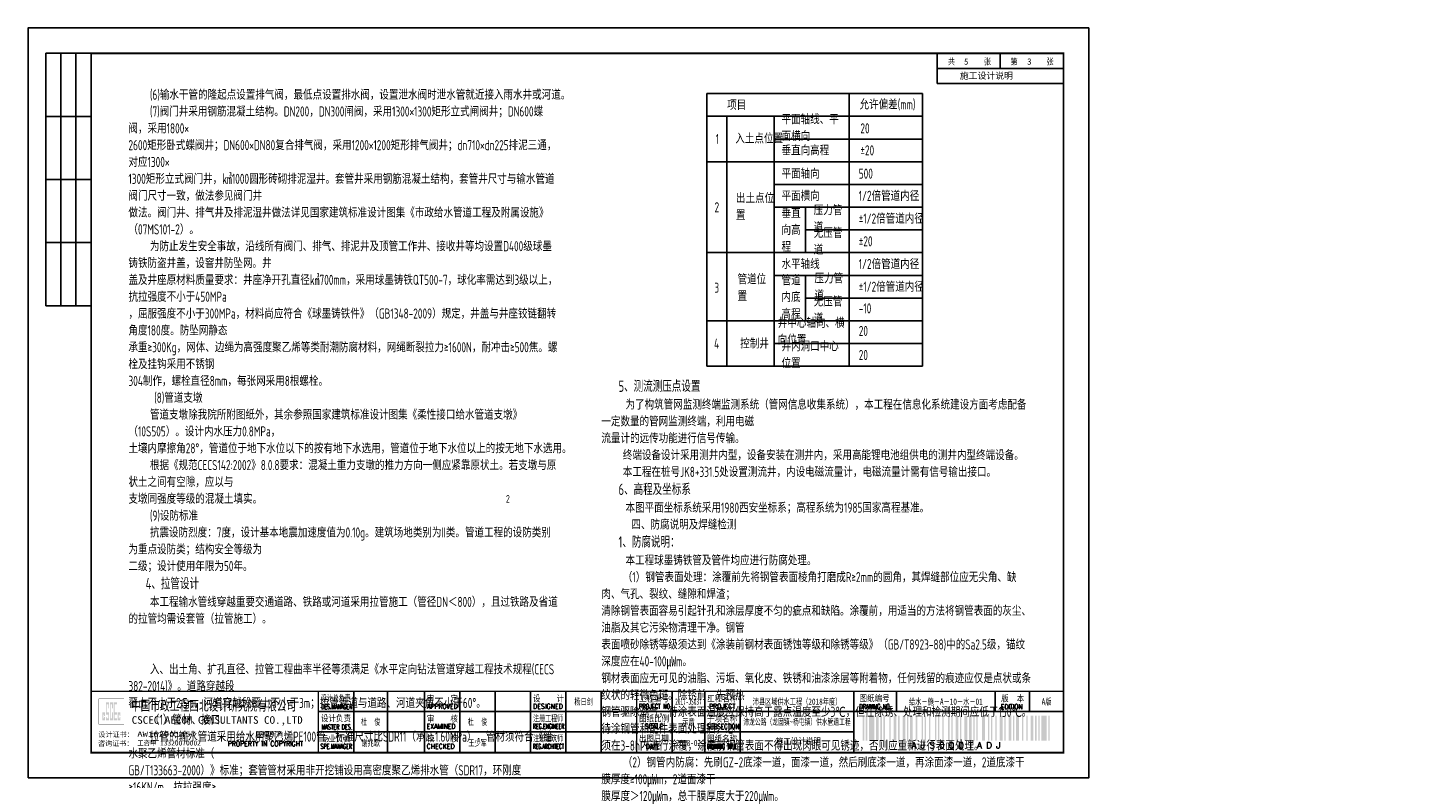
# Model space of a CAD drawing. Extents: x 5956 to 11120, y 3346 to 7374.
# Tile 6 of 9: x 7878 to 8432, y 4725 to 5022. Entities that reach past the tile are written whole.
import ezdxf
from ezdxf.enums import TextEntityAlignment as Align

# ---------------------------------------------------------------- set-up
doc = ezdxf.new("R2010")
doc.units = 0
doc.layers.get('0').update_dxf_attribs({"linetype": 'CONTINUOUS'})
doc.layers.add('GPSCOMMON', color=7, linetype='CONTINUOUS')
doc.layers.add('标注', color=7, linetype='CONTINUOUS')
doc.styles.add('gpshz', font='tssdeng.shx', dxfattribs={"width": 0.7, "height": 2.5, "bigfont": 'hztxt.shx'})
doc.styles.get("Standard").update_dxf_attribs({"font": 'rs.shx', "bigfont": 'hztxt.shx'})
doc.styles.add('图签', font='txt', dxfattribs={"width": 0.66})
doc.styles.add('图签 1', font='romanc.shx', dxfattribs={"width": 0.8})
doc.styles.add('图签1', font='romanc.shx', dxfattribs={"width": 0.8})
doc.styles.add('宋体', font='txt')

# ---------------------------------------------------------------- blocks, each defined once
blk = doc.blocks.new('*U17')
at = {"linetype": 'Continuous'}
h = blk.add_hatch(color=0, dxfattribs=at)
h.paths.add_polyline_path([(30.15, 24.21), (30.15, 23.67), (29.79, 23.67), (29.79, 25.06), (30.15, 25.06), (30.15, 24.58), (30.49, 24.58), (30.49, 25.94), (29.45, 25.94), (29.45, 22.84), (30.49, 22.84), (30.49, 24.21)])
h.paths.add_polyline_path([(30.83, 24.21), (30.83, 22.84), (32.1, 22.84), (32.1, 25.94), (31.17, 25.94), (31.17, 29.16), (31.76, 29.16), (31.76, 27.64), (32.1, 27.64), (32.1, 29.98), (30.83, 29.98), (30.83, 25.06), (31.76, 25.06), (31.76, 23.67), (31.17, 23.67), (31.17, 24.21)])
h.paths.add_polyline_path([(33.25, 25.94), (33.25, 23.67), (32.78, 23.67), (32.78, 29.16), (33.25, 29.16), (33.25, 27.64), (33.59, 27.64), (33.59, 29.98), (32.44, 29.98), (32.44, 22.84), (33.59, 22.84), (33.59, 25.94)])
h.paths.add_polyline_path([(35.22, 29.98), (33.93, 29.98), (33.93, 22.84), (35.22, 22.84), (35.22, 23.67), (34.27, 23.67), (34.27, 25.06), (35.22, 25.06), (35.22, 25.94), (34.27, 25.94), (34.27, 29.16), (35.22, 29.16)])
h.paths.add_polyline_path([(36.25, 24.21), (36.25, 23.67), (35.9, 23.67), (35.9, 25.06), (36.25, 25.06), (36.25, 24.58), (36.59, 24.58), (36.59, 25.94), (35.56, 25.94), (35.56, 22.84), (36.59, 22.84), (36.59, 24.21)])
at = {"color": 0}
for p, q in [((7, 287), (7, 187)), ((25, 287), (7, 287)), ((13, 287), (13, 187)), ((19, 287), (19, 187)), ((360, 275), (360, 287)), ((385, 281), (385, 287)), ((410, 275), (410, 287)), ((360, 281), (410, 281)), ((360, 275), (410, 275)), ((25, 262), (7, 262)), ((25, 237), (7, 237)), ((25, 212), (7, 212)), ((25, 187), (7, 187)), ((129, 10.34), (129, 34.34)), ((142.36, 10.34), (142.36, 34.34)), ((157, 10.34), (157, 34.34)), ((171, 10.34), (171, 34.34)), ((185, 10.34), (185, 34.34)), ((199, 10.34), (199, 34.34)), ((213, 10.34), (213, 34.34)), ((227, 10.34), (227, 34.34)), ((255, 10.34), (255, 34.34)), ((268, 10.34), (268, 34.34)), ((282, 10.34), (282, 34.34)), ((327, 34.34), (327, 26.34)), ((343.88, 34.34), (343.88, 26.34)), ((383.01, 26.34), (383.01, 34.34)), ((396.62, 26.34), (396.62, 34.34)), ((115, 26.34), (330, 26.34)), ((327, 26.34), (410, 26.34)), ((327, 10.34), (327, 26.34)), ((115, 18.34), (327, 18.34))]:
    blk.add_line(p, q, dxfattribs=at)
blk.add_lwpolyline([(0, 0), (420, 0), (420, 297), (0, 297)], close=True, dxfattribs=at)
for points, const_width in [([(410, 10), (410, 287), (25, 287), (25, 10), (410, 10)], 0.75), ([(25, 34.34), (410, 34.34)], 0.5), ([(115, 10.34), (115, 34.34)], 0.5), ([(241, 10.34), (241, 34.34)], 0.5), ([(327, 10.34), (327, 26.34)], 0.35), ([(327, 26.34), (410, 26.34)], 0.35)]:
    blk.add_lwpolyline(points, dxfattribs=dict(at, const_width=const_width))
at = {"color": 0, "linetype": 'Continuous', "const_width": 0.107}
blk.add_lwpolyline([(28, 21.34), (38, 21.34), (38, 31.34), (28, 31.34)], close=True, dxfattribs=at)
at = {"color": 0}
for points in [[(330.54, 14.73), (330.54, 24.73), (331.09, 14.73), (331.09, 24.73)], [(331.74, 14.73), (331.74, 24.73), (332.29, 14.73), (332.29, 24.73)], [(332.94, 14.73), (332.94, 24.73), (335.14, 14.73), (335.14, 24.73)], [(335.79, 14.73), (335.79, 24.73), (336.89, 14.73), (336.89, 24.73)], [(337.54, 14.73), (337.54, 24.73), (338.09, 14.73), (338.09, 24.73)], [(338.74, 14.73), (338.74, 24.73), (339.29, 14.73), (339.29, 24.73)], [(341.04, 14.73), (341.04, 24.73), (341.59, 14.73), (341.59, 24.73)], [(342.79, 14.73), (342.79, 24.73), (343.89, 14.73), (343.89, 24.73)], [(344.54, 14.73), (344.54, 24.73), (345.09, 14.73), (345.09, 24.73)], [(346.29, 14.73), (346.29, 24.73), (347.39, 14.73), (347.39, 24.73)], [(348.04, 14.73), (348.04, 24.73), (348.59, 14.73), (348.59, 24.73)], [(349.24, 14.73), (349.24, 24.73), (350.34, 14.73), (350.34, 24.73)], [(351.54, 14.73), (351.54, 24.73), (352.09, 14.73), (352.09, 24.73)], [(353.84, 14.73), (353.84, 24.73), (354.39, 14.73), (354.39, 24.73)], [(355.04, 14.73), (355.04, 24.73), (355.59, 14.73), (355.59, 24.73)], [(356.79, 14.73), (356.79, 24.73), (357.34, 14.73), (357.34, 24.73)], [(359.09, 14.73), (359.09, 24.73), (359.64, 14.73), (359.64, 24.73)], [(360.29, 14.73), (360.29, 24.73), (360.84, 14.73), (360.84, 24.73)], [(362.04, 14.73), (362.04, 24.73), (362.59, 14.73), (362.59, 24.73)], [(364.34, 14.73), (364.34, 24.73), (364.89, 14.73), (364.89, 24.73)], [(365.54, 14.73), (365.54, 24.73), (366.09, 14.73), (366.09, 24.73)], [(367.29, 14.73), (367.29, 24.73), (368.39, 14.73), (368.39, 24.73)], [(369.04, 14.73), (369.04, 24.73), (369.59, 14.73), (369.59, 24.73)], [(370.79, 14.73), (370.79, 24.73), (371.89, 14.73), (371.89, 24.73)], [(372.54, 14.73), (372.54, 24.73), (373.64, 14.73), (373.64, 24.73)], [(374.29, 14.73), (374.29, 24.73), (374.84, 14.73), (374.84, 24.73)], [(375.49, 14.73), (375.49, 24.73), (376.04, 14.73), (376.04, 24.73)], [(377.79, 14.73), (377.79, 24.73), (378.89, 14.73), (378.89, 24.73)], [(380.09, 14.73), (380.09, 24.73), (380.64, 14.73), (380.64, 24.73)], [(381.29, 14.73), (381.29, 24.73), (381.84, 14.73), (381.84, 24.73)], [(383.04, 14.73), (383.04, 24.73), (383.59, 14.73), (383.59, 24.73)], [(384.79, 14.73), (384.79, 24.73), (385.89, 14.73), (385.89, 24.73)], [(386.54, 14.73), (386.54, 24.73), (387.09, 14.73), (387.09, 24.73)], [(388.29, 14.73), (388.29, 24.73), (389.39, 14.73), (389.39, 24.73)], [(390.04, 14.73), (390.04, 24.73), (390.59, 14.73), (390.59, 24.73)], [(391.24, 14.73), (391.24, 24.73), (392.34, 14.73), (392.34, 24.73)], [(393.54, 14.73), (393.54, 24.73), (394.09, 14.73), (394.09, 24.73)], [(395.29, 14.73), (395.29, 24.73), (395.84, 14.73), (395.84, 24.73)], [(397.04, 14.73), (397.04, 24.73), (398.14, 14.73), (398.14, 24.73)], [(398.79, 14.73), (398.79, 24.73), (399.34, 14.73), (399.34, 24.73)], [(399.99, 14.73), (399.99, 24.73), (400.54, 14.73), (400.54, 24.73)], [(401.19, 14.73), (401.19, 24.73), (403.39, 14.73), (403.39, 24.73)], [(404.04, 14.73), (404.04, 24.73), (404.59, 14.73), (404.59, 24.73)], [(404.59, 14.73), (404.59, 24.73), (404.59, 14.73), (404.59, 24.73)], [(404.59, 14.73), (404.59, 24.73), (404.59, 14.73), (404.59, 24.73)], [(404.59, 14.73), (404.59, 24.73), (404.59, 14.73), (404.59, 24.73)], [(404.59, 14.73), (404.59, 24.73), (404.59, 14.73), (404.59, 24.73)], [(404.59, 14.73), (404.59, 24.73), (404.59, 14.73), (404.59, 24.73)], [(404.59, 14.73), (404.59, 24.73), (404.59, 14.73), (404.59, 24.73)], [(404.59, 14.73), (404.59, 24.73), (404.59, 14.73), (404.59, 24.73)], [(404.59, 14.73), (404.59, 24.73), (404.59, 14.73), (404.59, 24.73)], [(404.59, 14.73), (404.59, 24.73), (404.59, 14.73), (404.59, 24.73)], [(404.59, 14.73), (404.59, 24.73), (404.59, 14.73), (404.59, 24.73)], [(404.59, 14.73), (404.59, 24.73), (404.59, 14.73), (404.59, 24.73)], [(404.59, 14.73), (404.59, 24.73), (404.59, 14.73), (404.59, 24.73)], [(404.59, 14.73), (404.59, 24.73), (404.59, 14.73), (404.59, 24.73)], [(404.59, 14.73), (404.59, 24.73), (404.59, 14.73), (404.59, 24.73)], [(404.59, 14.73), (404.59, 24.73), (404.59, 14.73), (404.59, 24.73)], [(404.59, 14.73), (404.59, 24.73), (404.59, 14.73), (404.59, 24.73)], [(404.59, 14.73), (404.59, 24.73), (404.59, 14.73), (404.59, 24.73)]]:
    blk.add_solid(points, dxfattribs=at)
at = {"color": 0, "linetype": 'Continuous'}
for s, height, style, width, p in [('共       张', 2.5, '图签', 0.8, (364.26, 282.49)), ('第       张', 2.5, '图签', 0.8, (389.04, 282.49)), ('中国市政工程西北设计研究院有限公司', 4, '图签', 0.74, (40.74, 26.71)), ('设计总负责', 2.5, '图签', 0.67, (115.98, 30.39)), ('DES.MANAGER', 2, '图签1', 0.55, (116.1, 27.26)), ('APPROVED', 2, '图签 1', 0.75, (158.02, 27.38)), ('审    定', 2.5, '图签', 0.85, (157.92, 30.22)), ('设    计', 2.5, '图签', 0.85, (199.94, 30.25)), ('DESIGNED', 2, '图签 1', 0.78, (199.99, 27.38)), ('PROJECT NO.', 2, '图签 1', 0.6, (241.93, 27.38)), ('工程编号', 2.5, '图签', 0.85, (241.94, 30.2)), ('工程名称', 2.5, '图签', 0.85, (268.91, 30.22)), ('PROJECT', 2, '图签 1', 0.8, (269.68, 27.39)), ('DRAWING NO.', 2, '图签 1', 0.59, (329.18, 27.29)), ('图纸编号', 2.5, '图签', 0.85, (329.28, 30.36)), ('EDITION', 2, '图签 1', 0.75, (385.15, 27.26)), ('版  本', 2.5, '图签', 0.85, (385.33, 30.27)), ('CSCEC AECOM CONSULTANTS CO.,LTD', 3, '图签', 1.07, (41.06, 21.47)), ('设计负责', 2.5, '图签', 0.85, (115.98, 22.4)), ('审    核', 2.5, '图签', 0.85, (157.92, 22.21)), ('注册工程师', 2.5, '图签', 0.68, (200, 22.38)), ('图纸比例', 2.5, '图签', 0.85, (241.94, 22.31)), ('子项名称', 2.5, '图签', 0.85, (268.88, 22.24)), ('专业负责', 2.5, '图签', 0.85, (115.95, 14.38)), ('MASTER DES.', 2, '图签1', 0.57, (116.21, 19.2)), ('校    核', 2.5, '图签', 0.85, (158, 14.42)), ('EXAMINED', 2, '图签 1', 0.79, (157.88, 19.46)), ('注册建筑师', 2.5, '图签', 0.68, (200.02, 14.45)), ('REG.ENGINEER', 2, '图签 1', 0.53, (199.98, 19.5)), ('出图日期', 2.5, '图签', 0.85, (241.87, 14.4)), ('SCALE', 2, '图签 1', 0.8, (244.22, 19.48)), ('SUBSECTION', 2, '图签 1', 0.64, (268.76, 19.39)), ('图纸名称', 2.5, '图签', 0.85, (268.91, 14.33)), ('PROPERTY IN COPYRIGHT', 2, '图签 1', 0.8, (79.11, 12.55)), ('SPE.MANAGER', 2, '图签 1', 0.56, (115.81, 11.53)), ('CHECKED', 2, '图签 1', 0.85, (157.85, 11.55)), ('REG.ARCHITECT', 2, '图签 1', 0.5, (199.98, 11.52)), ('DATE', 2, '图签 1', 0.8, (244.61, 11.52)), ('DRAWING TITLE', 2, '图签 1', 0.5, (268.86, 11.53))]:
    blk.add_text(s, height=height, dxfattribs=dict(at, style=style, width=width)).set_placement(p)
at = {"color": 0, "linetype": 'Continuous', "style": '图签'}
for s, p in [('设计证书：', (27.85, 16.24)), ('版权所有', (89.96, 16.29)), ('咨询证书：', (27.76, 12.7))]:
    blk.add_text(s, height=2, dxfattribs=at).set_placement(p)
at = {"color": 0}
blk.add_text('A J S 0 0 0 T A D J ', height=2.5, dxfattribs=at).set_placement((368.31, 14.23), align=Align.TOP_CENTER)
at = {"color": 0, "linetype": 'Continuous', "style": '图签', "flags": 8}
for tag, width, p, p2 in [('设计总负责', 0.611046, (130.25, 28.99), (141.11, 28.99)), ('工程名称', 2.988281, (283.25, 28.99), (325.75, 28.99)), ('图纸编号', 2.575163, (345.13, 28.99), (381.76, 28.99)), ('子项名称', 2.988281, (283.25, 20.99), (325.75, 20.99))]:
    blk.add_attdef(tag, text='', height=2.5, dxfattribs=dict(at, width=width)).set_placement(p, p2, align=Align.FIT)
at = {"color": 0, "linetype": 'Continuous', "ltscale": 0.055, "style": '图签', "flags": 8}
for tag, width, p, p2 in [('审定', 1.617188, (172.25, 28.99), (183.75, 28.99)), ('设计', 1.617188, (214.25, 28.99), (225.75, 28.99)), ('工程编号', 0.738284, (256.25, 28.99), (266.75, 28.99)), ('版本', 1.530605, (397.87, 28.99), (408.75, 28.99)), ('设计负责', 0.763807, (130.25, 20.99), (141.11, 20.99)), ('审核', 1.617188, (172.25, 20.99), (183.75, 20.99)), ('注册工程师', 0.646875, (214.25, 20.99), (225.75, 20.99)), ('图纸比例', 0.738284, (256.25, 20.99), (266.75, 20.99)), ('专业负责', 0.763807, (130.25, 12.65), (141.11, 12.65)), ('校核', 1.617188, (172.25, 12.65), (183.75, 12.65)), ('注册建筑师', 0.646875, (214.25, 12.65), (225.75, 12.65)), ('出图日期', 0.738284, (256.25, 12.65), (266.75, 12.65))]:
    blk.add_attdef(tag, text='', height=2.5, dxfattribs=dict(at, width=width)).set_placement(p, p2, align=Align.FIT)
at = {"color": 0, "linetype": 'Continuous', "style": '图签'}
for tag, p, width in [('设计证书', (43.26, 16.37), 1.55), ('咨询证书', (43.26, 12.88), 0.9)]:
    blk.add_attdef(tag, p, '', height=2, dxfattribs=dict(at, width=width))
at = {"color": 0, "linetype": 'Continuous', "style": '图签', "width": 0.85}
for tag, height, p in [('图纸名称_2_1', 2.2, (305.02, 15.12)), ('图纸名称_1_1', 2.5, (305.02, 13.35)), ('图纸名称_2_2', 2.2, (305.02, 11.51))]:
    blk.add_attdef(tag, text='', height=height, dxfattribs=at).set_placement(p, align=Align.CENTER)
blk = doc.blocks.new('20180504.1607227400')
at = {"color": 0}
blk.add_line((8262.68, 5005.66), (8262.68, 5011.66), dxfattribs=at)
at = {"layer": 'GPSCOMMON'}
for p, q in [((8146.47, 4995.7), (8158.32, 4995.7)), ((8146.47, 4995.7), (8146.47, 4986.7)), ((8158.32, 4995.7), (8173.16, 4995.7)), ((8173.16, 4995.7), (8180.12, 4995.7)), ((8180.12, 4995.7), (8202.79, 4995.7)), ((8202.79, 4995.7), (8231.92, 4995.7)), ((8202.79, 4995.7), (8202.79, 4986.7)), ((8231.92, 4995.7), (8231.92, 4968.7)), ((8146.47, 4986.7), (8158.32, 4986.7)), ((8146.47, 4986.7), (8146.47, 4977.7)), ((8154.37, 4986.7), (8154.37, 4968.7)), ((8158.32, 4986.7), (8173.16, 4986.7)), ((8173.16, 4986.7), (8180.12, 4986.7)), ((8173.16, 4986.7), (8173.16, 4977.7)), ((8173.16, 4986.7), (8180.12, 4986.7)), ((8180.12, 4986.7), (8202.79, 4986.7)), ((8202.79, 4986.7), (8231.92, 4986.7)), ((8202.79, 4986.7), (8202.79, 4977.7)), ((8146.47, 4977.7), (8146.47, 4968.7)), ((8173.16, 4977.7), (8180.12, 4977.7)), ((8173.16, 4977.7), (8173.16, 4968.7)), ((8180.12, 4977.7), (8202.79, 4977.7)), ((8202.79, 4977.7), (8231.92, 4977.7)), ((8202.79, 4977.7), (8202.79, 4968.7)), ((8146.47, 4968.7), (8158.32, 4968.7)), ((8146.47, 4968.7), (8146.47, 4948.35)), ((8146.47, 4968.7), (8158.32, 4968.7)), ((8154.37, 4968.7), (8154.37, 4887.7)), ((8158.32, 4968.7), (8173.16, 4968.7)), ((8158.32, 4968.7), (8173.16, 4968.7)), ((8173.16, 4968.7), (8202.79, 4968.7)), ((8173.16, 4968.7), (8173.16, 4948.35)), ((8173.16, 4968.7), (8180.12, 4968.7)), ((8180.12, 4968.7), (8202.79, 4968.7)), ((8202.79, 4968.7), (8231.92, 4968.7)), ((8202.79, 4968.7), (8202.79, 4948.35)), ((8202.79, 4968.7), (8231.92, 4968.7)), ((8231.92, 4968.7), (8231.92, 4887.7)), ((8146.47, 4959.7), (8146.47, 4950.7)), ((8173.16, 4959.7), (8180.12, 4959.7)), ((8173.16, 4959.7), (8173.16, 4950.7)), ((8180.12, 4959.7), (8202.79, 4959.7)), ((8202.79, 4959.7), (8231.92, 4959.7)), ((8202.79, 4959.7), (8202.79, 4950.7)), ((8146.47, 4950.7), (8146.47, 4941.7)), ((8173.16, 4950.7), (8180.12, 4950.7)), ((8173.16, 4950.7), (8173.16, 4941.7)), ((8180.12, 4950.7), (8202.79, 4950.7)), ((8185.53, 4950.7), (8185.53, 4941.7)), ((8202.79, 4950.7), (8231.92, 4950.7)), ((8202.79, 4950.7), (8202.79, 4941.7)), ((8146.47, 4941.7), (8146.47, 4932.7)), ((8173.16, 4941.7), (8173.16, 4932.7)), ((8185.53, 4941.7), (8202.79, 4941.7)), ((8185.53, 4941.7), (8185.53, 4932.7)), ((8202.79, 4941.7), (8231.92, 4941.7)), ((8202.79, 4941.7), (8202.79, 4932.7)), ((8146.47, 4932.7), (8158.32, 4932.7)), ((8146.47, 4932.7), (8146.47, 4923.7)), ((8158.32, 4932.7), (8173.16, 4932.7)), ((8173.16, 4932.7), (8180.12, 4932.7)), ((8173.16, 4932.7), (8173.16, 4923.7)), ((8180.12, 4932.7), (8202.79, 4932.7)), ((8202.79, 4932.7), (8231.92, 4932.7)), ((8202.79, 4932.7), (8202.79, 4923.7)), ((8146.47, 4923.7), (8146.47, 4914.7)), ((8173.16, 4923.7), (8180.12, 4923.7)), ((8173.16, 4923.7), (8173.16, 4914.7)), ((8180.12, 4923.7), (8202.79, 4923.7)), ((8185.53, 4923.7), (8185.53, 4914.7)), ((8202.79, 4923.7), (8231.92, 4923.7)), ((8202.79, 4923.7), (8202.79, 4914.7)), ((8146.47, 4914.7), (8146.47, 4905.7)), ((8173.16, 4914.7), (8173.16, 4905.7)), ((8185.53, 4914.7), (8202.79, 4914.7)), ((8185.53, 4914.7), (8185.53, 4905.7)), ((8202.79, 4914.7), (8231.92, 4914.7)), ((8202.79, 4914.7), (8202.79, 4905.7)), ((8146.47, 4905.7), (8158.32, 4905.7)), ((8146.47, 4905.7), (8146.47, 4896.7)), ((8158.32, 4905.7), (8173.16, 4905.7)), ((8173.16, 4905.7), (8180.12, 4905.7)), ((8173.16, 4905.7), (8173.16, 4896.7)), ((8180.12, 4905.7), (8202.79, 4905.7)), ((8202.79, 4905.7), (8221.04, 4905.7)), ((8202.79, 4905.7), (8202.79, 4896.7)), ((8202.79, 4905.7), (8231.92, 4905.7)), ((8146.47, 4896.7), (8146.47, 4887.7)), ((8173.16, 4896.7), (8180.12, 4896.7)), ((8173.16, 4896.7), (8173.16, 4887.7)), ((8180.12, 4896.7), (8202.79, 4896.7)), ((8202.79, 4896.7), (8231.92, 4896.7)), ((8202.79, 4896.7), (8202.79, 4887.7)), ((8202.79, 4896.7), (8231.92, 4896.7)), ((8146.47, 4887.7), (8231.92, 4887.7))]:
    blk.add_line(p, q, dxfattribs=at)
ref = blk.add_blockref('*U17', (7877.68, 4724.66))
ref.add_attrib('咨询证书', '工咨甲 13320070002', (7920.93, 4737.53), dxfattribs={"color": 0, "height": 2, "style": '图签', "width": 0.9})
ref.add_attrib('版本', 'A版', dxfattribs={"color": 0, "height": 2.5, "style": '图签', "width": 0.7, "flags": 8}).set_placement((8280.98, 4753.65), align=Align.CENTER)
ref.add_attrib('图纸编号', '给水－施－A－10－水－01', dxfattribs={"color": 1, "height": 2.5, "style": '图签', "width": 0.7, "flags": 8}).set_placement((8241.12, 4753.65), align=Align.CENTER)
ref.add_attrib('子项名称', '沛龙公路（龙固镇~杨屯镇）供水管道工程', dxfattribs={"color": 1, "height": 2.5, "style": '图签', "width": 0.642525, "flags": 8}).set_placement((8160.93, 4745.65), (8203.43, 4745.65), align=Align.FIT)
ref.add_attrib('工程名称', '沛县区域供水工程（2018年度）', dxfattribs={"color": 1, "height": 2.5, "style": '图签', "width": 0.7, "flags": 8}).set_placement((8182.18, 4753.65), align=Align.CENTER)
ref.add_attrib('出图日期', '2018-02', dxfattribs={"color": 1, "height": 2.5, "style": '图签', "width": 0.7, "flags": 8}).set_placement((8139.18, 4737.31), align=Align.CENTER)
ref.add_attrib('图纸比例', '示意', dxfattribs={"color": 0, "height": 2.5, "style": '图签', "width": 0.7, "flags": 8}).set_placement((8139.18, 4745.65), align=Align.CENTER)
ref.add_attrib('工程编号', '2017-JS037', dxfattribs={"color": 0, "height": 2.5, "style": '图签', "width": 0.587346, "flags": 8}).set_placement((8133.93, 4753.65), (8144.43, 4753.65), align=Align.FIT)
ref.add_attrib('设计', '杨日剑', dxfattribs={"color": 0, "height": 2.5, "style": '图签', "width": 0.7, "flags": 8}).set_placement((8097.68, 4753.65), align=Align.CENTER)
ref.add_attrib('校核', '王少军', dxfattribs={"color": 0, "height": 2.5, "style": '图签', "width": 0.7, "flags": 8}).set_placement((8055.68, 4737.31), align=Align.CENTER)
ref.add_attrib('审核', '杜  俊', dxfattribs={"color": 0, "height": 2.5, "style": '图签', "width": 0.7, "flags": 8}).set_placement((8055.68, 4745.65), align=Align.CENTER)
ref.add_attrib('专业负责', '谢兆歌', dxfattribs={"color": 0, "height": 2.5, "style": '图签', "width": 0.7, "flags": 8}).set_placement((8013.36, 4737.31), align=Align.CENTER)
ref.add_attrib('设计负责', '杜  俊', dxfattribs={"color": 0, "height": 2.5, "style": '图签', "width": 0.7, "flags": 8}).set_placement((8013.36, 4745.65), align=Align.CENTER)
ref.add_attrib('设计证书', 'AW162001457', (7920.93, 4741.03), dxfattribs={"color": 0, "height": 2, "style": '图签', "width": 1.55})
ref.add_attrib('图纸名称_1_1', '施工设计说明', dxfattribs={"color": 1, "height": 2.5, "style": '图签', "width": 0.85}).set_placement((8182.7, 4738.01), align=Align.CENTER)
at = {"style": '宋体'}
for s, p in [('5', (8248.32, 5007.13)), ('3', (8273.32, 5007.13))]:
    blk.add_text(s, height=2.5, dxfattribs=at).set_placement(p)
at = {"color": 7, "char_height": 4, "width": 170, "attachment_point": 1, "style": 'gpshz'}
for s, insert in [('     {\\Ftssdeng|c0;\\C256;(6)\\Ftssdeng,hztxt|c134;输水干管的隆起点设置排气阀，最低点设置排水阀，设置泄水阀时泄水管就近接入雨水井或河道。\\P     \\Ftssdeng|c0;\\C1;(7)\\Ftssdeng,hztxt|c134;阀门井采用钢筋混凝土结构。\\Ftssdeng|c0;DN200\\Ftssdeng,hztxt|c134;，\\Ftssdeng|c0;DN300\\Ftssdeng,hztxt|c134;闸阀，采用\\Ftssdeng|c0;1300\\Ftssdeng,hztxt|c134;×\\Ftssdeng|c0;1300\\Ftssdeng,hztxt|c134;矩形立式闸阀井；\\Ftssdeng|c0;DN600\\Ftssdeng,hztxt|c134;蝶阀，采用\\Ftssdeng|c0;1800\\Ftssdeng,hztxt|c134;×\\P\\Ftssdeng|c0;2600\\Ftssdeng,hztxt|c134;矩形卧式蝶阀井；\\Ftssdeng|c0;DN600\\Ftssdeng,hztxt|c134;×\\Ftssdeng|c0;DN80\\Ftssdeng,hztxt|c134;复合排气阀，采用\\Ftssdeng|c0;1200\\Ftssdeng,hztxt|c134;×\\Ftssdeng|c0;1200\\Ftssdeng,hztxt|c134;矩形排气阀井；\\Ftssdeng|c134;dn710\\Ftssdeng,hztxt|c134;×\\Ftssdeng|c134;dn225\\Ftssdeng,hztxt|c134;排泥三通，对应\\Ftssdeng|c0;1300\\Ftssdeng,hztxt|c134;×\\P\\Ftssdeng|c0;1300\\Ftssdeng,hztxt|c134;矩形立式阀门井，\\Ftssdeng|c0;㎦1000\\Ftssdeng,hztxt|c134;圆形砖砌排泥湿井。套管井采用钢筋混凝土结构，套管井尺寸与输水管道阀门尺寸一致，做法参见阀门井\\P做法。阀门井、排气井及排泥湿井做法详见国家建筑标准设计图集《市政给水管道工程及附属设施》（\\Ftssdeng|c0;07MS101-2\\Ftssdeng,hztxt|c134;）。\\Ftssdeng|c134;\\P     \\Ftssdeng,hztxt|c134;\\C256;为防止发生安全事故，沿线所有阀门、排气、排泥井及顶管工作井、接收井等均设置\\Ftssdeng|c0;D400\\Ftssdeng,hztxt|c134;级球墨铸铁防盗井盖，设窨井防坠网。井\\P盖及井座原材料质量要求：井座净开孔直径\\Ftssdeng|c0;\\C0;㎦\\C256;700mm\\Ftssdeng,hztxt|c134;，采用球墨铸铁\\Ftssdeng|c0;QT500-7\\Ftssdeng,hztxt|c134;，球化率需达到\\Ftssdeng|c0;3\\Ftssdeng,hztxt|c134;级以上，抗拉强度不小于\\Ftssdeng|c0;450MPa\\P\\Ftssdeng,hztxt|c134;，屈服强度不小于\\Ftssdeng|c0;300MPa\\Ftssdeng,hztxt|c134;，材料尚应符合《球墨铸铁件》（\\Ftssdeng|c0;GB1348-2009\\Ftssdeng,hztxt|c134;）规定，井盖与井座铰链翻转角度\\Ftssdeng|c0;180\\Ftssdeng,hztxt|c134;度。防坠网静态\\P承重≥\\Ftssdeng|c0;300Kg\\Ftssdeng,hztxt|c134;，网体、边绳为高强度聚乙烯等类耐潮防腐材料，网绳断裂拉力≥\\Ftssdeng|c0;1600N\\Ftssdeng,hztxt|c134;，耐冲击≥\\Ftssdeng|c0;500\\Ftssdeng,hztxt|c134;焦。螺栓及挂钩采用不锈钢\\P\\Ftssdeng|c0;304\\Ftssdeng,hztxt|c134;制作，螺栓直径\\Ftssdeng|c0;8mm\\Ftssdeng,hztxt|c134;，每张网采用\\Ftssdeng|c0;8\\Ftssdeng,hztxt|c134;根螺栓。\\Ftssdeng|c134;\\P     \\Ftssdeng|c0; (8)\\Ftssdeng,hztxt|c134;管道支墩\\P     管道支墩除我院所附图纸外，其余参照国家建筑标准设计图集《柔性接口给水管道支墩》（\\Ftssdeng|c0;10S505\\Ftssdeng,hztxt|c134;）。设计内水压力\\Ftssdeng|c0;0.8MPa\\Ftssdeng,hztxt|c134;，\\P土壤内摩擦角\\Ftssdeng|c0;28°\\Ftssdeng,hztxt|c134;，管道位于地下水位以下的按有地下水选用，管道位于地下水位以上的按无地下水选用。\\Ftssdeng|c134;\\P     \\Ftssdeng,hztxt|c134;根据《规范\\Ftssdeng|c0;CECS142:2002\\Ftssdeng,hztxt|c134;》\\Ftssdeng|c0;8.0.8\\Ftssdeng,hztxt|c134;要求：混凝土重力支墩的推力方向一侧应紧靠原状土。若支墩与原状土之间有空隙，应以与\\P支墩同强度等级的混凝土填实。\\P     \\Ftssdeng|c0;\\C1;(\\Ftssdeng|c134;9\\Ftssdeng|c0;)\\Ftssdeng,hztxt|c134;设防标准\\P     抗震设防烈度：7度，设计基本地震加速度值为0.10g。建筑场地类别为II类。管道工程的设防类别为重点设防类；结构安全等级为\\P二级；设计使用年限为50年。\\P    \\Ftssdeng|c134;\\H1.125x;4\\Ftssdeng,hztxt|c134;、拉管设计\\Ftssdeng|c134;\\H0.8889x;\\P     \\Ftssdeng,hztxt|c134;本工程输水管线穿越重要交通道路、铁路或河道采用拉管施工（管径\\Ftssdeng|c0;DN\\Ftssdeng,hztxt|c134;＜\\Ftssdeng|c0;800\\Ftssdeng,hztxt|c134;），且过铁路及省道的拉管均需设套管（拉管施工）。\\Ftssdeng|c134;\\P\\P\\Ftssdeng|c134;\\P     \\Ftssdeng,hztxt|c134;入、出土角、扩孔直径、拉管工程曲率半径等须满足《水平定向钻法管道穿越工程技术规程(CECS 382-2014)》。道路穿越段\\P覆土不小于\\Ftssdeng|c0;2.5m\\Ftssdeng,hztxt|c134;，河道穿越段覆土不小于\\Ftssdeng|c0;3m\\Ftssdeng,hztxt|c134;；拉管管道与道路、河道夹角不小于\\Ftssdeng|c0;60°\\Ftssdeng,hztxt|c134;。\\Ftssdeng|c134;\\P     \\Ftssdeng,hztxt|c134;（\\Ftssdeng|c0;1\\Ftssdeng,hztxt|c134;）管材、接口\\Ftssdeng|c134;\\P     \\Ftssdeng,hztxt|c134;拉管的输水管道采用给水用聚乙烯\\Ftssdeng|c0;PE100\\Ftssdeng,hztxt|c134;管，标准尺寸比\\Ftssdeng|c0;SDR11\\Ftssdeng,hztxt|c134;（承压\\Ftssdeng|c0;1.60MPa\\Ftssdeng,hztxt|c134;），管材须符合《给水聚乙烯管材标准（\\P\\Ftssdeng|c0;GB/T133663-2000\\Ftssdeng,hztxt|c134;）》标准；\\C256;套管管材采用非开挖铺设用高密度聚乙烯排水管（SDR\\Ftssdeng,hztxt|c186;17\\Ftssdeng,hztxt|c134;，环刚度\\C1;≥\\C256;16KN/m，抗拉强度\\C1;≥\\P\\C256;20MPa）。拉管管材均\\C1;采用热熔连接，熔接后，应进行\\Ftssdeng|c0;100%\\Ftssdeng,hztxt|c134;外观检查及\\Ftssdeng|c0;10%\\Ftssdeng,hztxt|c134;（且≥\\Ftssdeng|c0;1\\Ftssdeng,hztxt|c134;个焊口）的翻边切除检验，定向牵引管环应力为\\P\\Ftssdeng|c0;5.4MPa\\Ftssdeng|c134;,\\Ftssdeng,hztxt|c134;管道施工过程中除应具有足够的强度外，且应能承受管道回拖过程中荷载过程的总应力以及回拖力。拉管施工段，为防止拉管施\\P工结束后，拉管扩孔的空隙造成路面（河底）坍塌，拉管扩孔的空隙部分采用注浆加固处理，注浆采用水泥粘土浆，水泥掺量为\\Ftssdeng|c0;15%\\Ftssdeng,hztxt|c134;，水\\P灰比为\\Ftssdeng|c0;1:1\\Ftssdeng,hztxt|c134;，孔口注浆恒压不小于\\Ftssdeng|c0;0.25MPa\\Ftssdeng,hztxt|c134;，高压不大于\\Ftssdeng|c0;0.4MPa\\Ftssdeng,hztxt|c134;，注浆时，根据现场实际情况，适当加入特种材料（硅酸钠）以增加\\P可灌性和早期强度。拉管施工中工作坑的大小、支撑方式等由施工单位根据所采用的拉管设备等在施工组织设计中确定。\\C256;输水管道与套管\\P之间的空隙采用水泥砂浆填充，套管两端套管与工作管之间空隙用高密度聚乙烯\\C1;材料焊接封堵。\\Ftssdeng|c134;\\P     \\Ftssdeng,hztxt|c134;\\C256;（\\Ftssdeng|c0;2\\Ftssdeng,hztxt|c134;）其他\\Ftssdeng|c134;\\P     \\Ftssdeng|c0;a\\Ftssdeng,hztxt|c134;、管道采用拉管施工时，控制管道高程不影响现状其他管线设施。\\Ftssdeng|c134;\\P     \\Ftssdeng|c0;b\\Ftssdeng,hztxt|c134;、拉管管道的允许偏差应符合下表规定：}', (7917.45, 4997.27)), ('    {\\Ftssdeng|c134;\\H1.125x;\\C256;5\\Ftssdeng,hztxt|c134;、测流测压点设置\\Ftssdeng|c134;\\P     \\Ftssdeng,hztxt|c134;\\H0.8889x;为了构筑管网监测终端监测系统（管网信息收集系统），本工程在信息化系统建设方面考虑配备一定数量的管网监测终端，利用电磁\\P流量计的远传功能进行信号传输。\\Ftssdeng|c134;\\P     \\Ftssdeng,hztxt|c134;终端设备设计采用测井内型，设备安装在测井内，采用高能锂电池组供电的测井内型终端设备。\\Ftssdeng|c134;\\P     \\Ftssdeng,hztxt|c134;\\C1;本工程在桩号\\Ftssdeng|c134;J\\Ftssdeng|c0;K8+\\Ftssdeng|c134;331.5\\Ftssdeng,hztxt|c134;处设置测流井，内设电磁流量计，电磁流量计需有信号输出接口。\\Ftssdeng|c134;\\P    \\H1.125x;\\C256;6\\Ftssdeng,hztxt|c134;、高程及坐标系\\Ftssdeng|c134;\\P     \\Ftssdeng,hztxt|c134;\\H0.8889x;本图平面坐标系统采用\\Ftssdeng|c0;1980\\Ftssdeng,hztxt|c134;西安坐标系；高程系统为\\Ftssdeng|c0;1985\\Ftssdeng,hztxt|c134;国家高程基准。\\Ftssdeng|c134;\\P       \\Ftssdeng,hztxt|c134;四、防腐说明及焊缝检测\\Ftssdeng|c134;\\P    \\H1.125x;1\\Ftssdeng,hztxt|c134;、防腐说明：\\Ftssdeng|c134;\\P     \\Ftssdeng,hztxt|c134;\\H0.889x;本工程球墨铸铁管及管件均应进行防腐处理。\\Ftssdeng|c134;\\P     \\Ftssdeng,hztxt|c134;（\\Ftssdeng|c0;1\\Ftssdeng,hztxt|c134;）钢管表面处理：涂覆前先将钢管表面棱角打磨成\\Ftssdeng|c0;R\\Ftssdeng,hztxt|c134;≥\\Ftssdeng|c0;2mm\\Ftssdeng,hztxt|c134;的圆角，其焊缝部位应无尖角、缺肉、气孔、裂纹、缝隙和焊渣；\\P清除钢管表面容易引起针孔和涂层厚度不匀的疵点和缺陷。涂覆前，用适当的方法将钢管表面的灰尘、油脂及其它污染物清理干净。钢管\\P表面喷砂除锈等级须达到《涂装前钢材表面锈蚀等级和除锈等级》（\\Ftssdeng|c0;GB/T8923-88)\\Ftssdeng,hztxt|c134;中的\\Ftssdeng|c0;Sa2.5\\Ftssdeng,hztxt|c134;级，锚纹深度应在\\Ftssdeng|c161;40-100㎼m\\Ftssdeng,hztxt|c134;。\\P钢材表面应无可见的油脂、污垢、氧化皮、铁锈和油漆涂层等附着物，任何残留的痕迹应仅是点状或条纹状的轻微色斑。除锈前，先预热\\P钢管驱除潮气，待涂表面温度应保持高于露点温度至少\\Ftssdeng|c0;3\\Ftssdeng,hztxt|c134;\\H0.9999x;℃，但在除锈、处理和检测期间应低于\\Ftssdeng|c0;150\\Ftssdeng,hztxt|c134;℃。待涂钢管和配件表面处理后，必\\P须在\\Ftssdeng|c0;3-8h\\Ftssdeng,hztxt|c134;内进行涂覆，涂覆前钢管表面不得出现肉眼可见锈迹，否则应重新进行表面处理。\\Ftssdeng|c134;\\P     \\Ftssdeng,hztxt|c134;（\\Ftssdeng|c0;2\\Ftssdeng,hztxt|c134;）钢管内防腐：先刷\\Ftssdeng|c0;GZ-2\\Ftssdeng,hztxt|c134;底漆一道，面漆一道，然后刷底漆一道，再涂面漆一道，\\Ftssdeng|c0;2\\Ftssdeng,hztxt|c134;道底漆干膜厚度\\H0.9999x;≥\\Ftssdeng|c0;100\\Ftssdeng|c161;㎼m\\Ftssdeng,hztxt|c134;\\H0.9999x;，\\Ftssdeng|c0;2\\Ftssdeng,hztxt|c134;道面漆干\\P膜厚度＞\\Ftssdeng|c0;120\\Ftssdeng|c161;㎼m\\Ftssdeng,hztxt|c134;\\H0.9999x;，总干膜厚度大于\\Ftssdeng|c0;220\\Ftssdeng|c161;㎼m\\Ftssdeng,hztxt|c134;\\H0.9999x;。}', (8104.71, 4882.06))]:
    blk.add_mtext(s, dxfattribs=dict(at, insert=insert))
at = {"layer": 'GPSCOMMON', "char_height": 4, "style": 'gpshz'}
for s, insert, width, attachment_point in [('项目', (8154.5, 4991.2), 33.8226, 4), ('允许偏差{\\Ftssdeng|c134;(mm)}', (8206.93, 4991.2), 29.69, 4), ('平面轴线、平面横向', (8176.04, 4982.19), 26.1561, 4), ('{\\Ftssdeng|c134;20}', (8207.27, 4981.91), 17.4037, 4), ('{\\Ftssdeng|c186;1}', (8151.34, 4977.71), 7.0556, 6), ('入土点位置', (8157.75, 4977.92), 19.2759, 4), ('垂直向高程', (8176.04, 4973.2), 19.6615, 4), ('{\\Ftssdeng|c134;±20}', (8207.27, 4973.2), 17.4037, 4), ('{\\C256;平面轴向}', (8176.04, 4963.99), 19.6615, 4), ('{\\Ftssdeng|c0;\\C256;500}', (8206.62, 4963.99), 17.4037, 4), ('{\\C256;平面横向}', (8176.04, 4955.2), 19.6615, 4), ('{\\Ftssdeng|c0;\\C256;1/2\\Ftssdeng,hztxt|c134;倍管道内径}', (8206.62, 4955.2), 26.2764, 4), ('2', (8151.34, 4950.67), 7.0556, 6), ('出土点位置', (8158, 4950.98), 16.2801, 4), ('{\\C256;压力管道}', (8188.8, 4946.2), 12.7, 4), ('{\\Ftssdeng|c0;\\C256;±1/2\\Ftssdeng,hztxt|c134;倍管道内径}', (8206.62, 4946.2), 26.7569, 4), ('{\\C256;垂直向高程}', (8176.04, 4941.7), 9.0138, 4), ('{\\C256;无压管道}', (8188.8, 4937.2), 12.7, 4), ('{\\Ftssdeng|c0;±20}', (8206.62, 4937.2), 17.4037, 4), ('{\\C256;水平轴线}', (8176.04, 4928.2), 19.6615, 4), ('{\\Ftssdeng|c134;1/2}倍管道内径', (8206.62, 4928.2), 22.9561, 4), ('{\\Ftssdeng|c0;\\C256;3}', (8151.34, 4918.81), 7.0556, 6), ('{\\C256;管道位置}', (8158.63, 4918.87), 11.7593, 4), ('{\\C256;管道内底高程}', (8176.04, 4915.12), 8.9149, 4), ('{\\C256;压力管道}', (8189.1, 4919.2), 12.7, 4), ('{\\Ftssdeng|c0;±1/2}倍管道内径', (8206.62, 4919.2), 26.3253, 4), ('{\\C256;无压管道}', (8188.8, 4910.03), 12.7, 4), ('{\\Ftssdeng|c0;-10}', (8206.62, 4910.62), 17.4037, 4), ('{\\C256;井中心轴向、横向位置}', (8174.55, 4901.57), 29.4464, 4), ('{\\Ftssdeng|c0;20}', (8206.62, 4901.7), 17.4037, 4), ('{\\Ftssdeng|c0;\\C256;4}', (8151.34, 4896.7), 7.0556, 6), ('{\\C256;控制井}', (8159.69, 4896.7), 11.7593, 4), ('{\\C256;井内洞口中心位置}', (8176.04, 4892.32), 24.6265, 4), ('{\\Ftssdeng|c0;20}', (8206.62, 4892.15), 17.4037, 4)]:
    blk.add_mtext(s, dxfattribs=dict(at, insert=insert, width=width, attachment_point=attachment_point))
at = {"layer": 'GPSCOMMON', "color": 6, "insert": (8066.9, 4835.19), "char_height": 3, "width": 2.1188, "attachment_point": 4, "style": 'gpshz'}
blk.add_mtext('{\\Ftssdeng|c134;2}', dxfattribs=at)
at = {"layer": '标注', "color": 7, "lineweight": -3, "style": '宋体'}
blk.add_text('施工设计说明', height=2.5, dxfattribs=at).set_placement((8246.65, 5001.51))

msp = doc.modelspace()

# ---------------------------------------------------------------- block references
at = {"layer": 'GPSCOMMON'}
msp.add_blockref('20180504.1607227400', (0, 0), dxfattribs=at)

doc.saveas('drawing.dxf')
